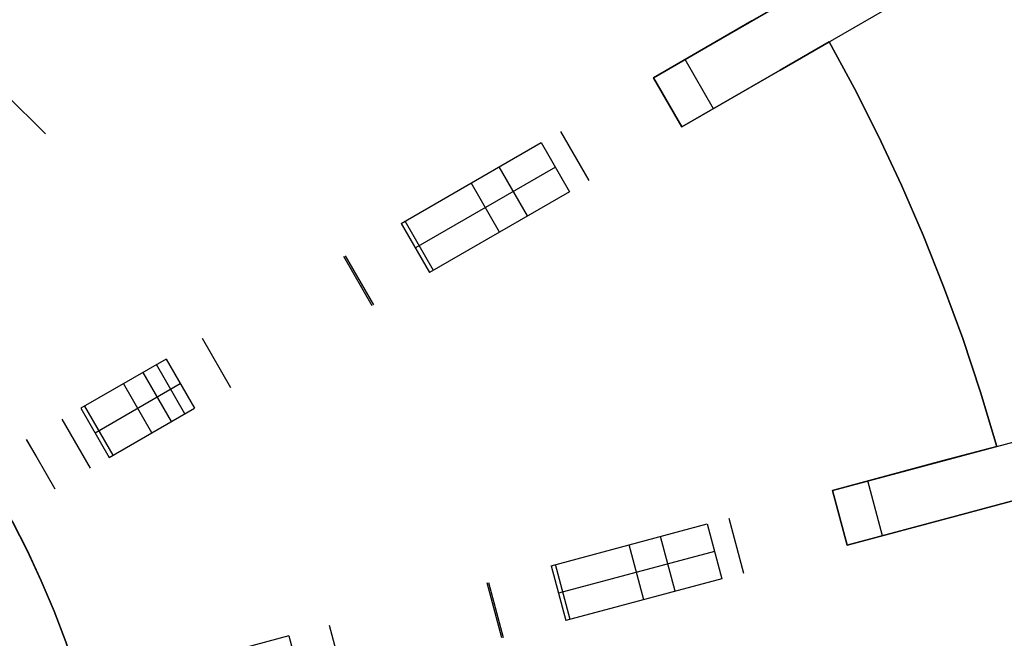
# Model space of a CAD drawing. Header units: millimetres. Extents: x 219 to 1209, y -2752 to -1762.
# Tile 23 of 27: x 892 to 1100, y -2188 to -2058. Entities that reach past the tile are written whole.
import ezdxf

# ---------------------------------------------------------------- set-up
doc = ezdxf.new("R2010")
doc.units = ezdxf.units.MM

msp = doc.modelspace()

# ---------------------------------------------------------------- linework, layer by layer
at = {"extrusion": (0.835477, -0.361444, 0.413928)}
for points in [[(-1330.73, -891.06), (-1549.76, -681.49)], [(-1554.18, -686.11), (-1335.15, -895.68)]]:
    msp.add_lwpolyline(points, dxfattribs=at)
at = {"extrusion": (-0.361444, 0.835477, 0.413928)}
msp.add_lwpolyline([(4.72, 933.32), (-214.31, 723.75)], dxfattribs=at)
at = {"extrusion": (0.866025, -0.288675, 0.408248)}
for points in [[(-1695.65, -707.14), (-1587.24, -839.92)], [(-1592.61, -844.3), (-1701.02, -711.52)]]:
    msp.add_lwpolyline(points, dxfattribs=at)
at = {"extrusion": (-0.288675, 0.866025, 0.408248)}
msp.add_lwpolyline([(-289.26, 692.25), (-180.85, 825.02)], dxfattribs=at)
at = {"extrusion": (-0.046517, 0.986662, -0.155996)}
for points in [[(-907.57, -1133.31), (-1043.18, -684.6)], [(-1045.93, -685.44), (-910.33, -1134.14)], [(-1048.69, -686.27), (-913.08, -1134.97)]]:
    msp.add_lwpolyline(points, dxfattribs=at)
at = {"extrusion": (-0.283824, 0.921418, 0.265392)}
for points in [[(-493.86, 410.83), (-264.21, 608.69)], [(-265.54, 610.25), (-495.2, 412.38)], [(-266.88, 611.8), (-496.54, 413.93)]]:
    msp.add_lwpolyline(points, dxfattribs=at)
for points in [[(1026.35, -2069.95), (1127.2, -2011.72)], [(1032.35, -2080.34), (1133.2, -2022.11)], [(1047.13, -2057.95), (1057.48, -2051.97)], [(1057.48, -2051.97), (1047.13, -2057.95)], [(1057.48, -2051.97), (1047.13, -2057.95)], [(1047.13, -2057.95), (1057.48, -2051.97)], [(1026.35, -2069.95), (1047.13, -2057.95)], [(1047.13, -2057.95), (1026.35, -2069.95)], [(1047.13, -2057.95), (1026.35, -2069.95)], [(1026.35, -2069.95), (1047.13, -2057.95)], [(1063.48, -2062.37), (1053.13, -2068.34)], [(1053.13, -2068.34), (1063.48, -2062.37)], [(1063.48, -2062.37), (1053.13, -2068.34)], [(1063.48, -2062.37), (1053.13, -2068.34)], [(1098.89, -2147.84), (1095.44, -2136.36), (1091.68, -2125.08), (1087.63, -2114.03), (1083.3, -2103.21), (1078.71, -2092.63), (1073.87, -2082.29), (1068.79, -2072.2), (1063.48, -2062.37)], [(1098.89, -2147.84), (1095.44, -2136.36), (1091.68, -2125.08), (1087.63, -2114.03), (1083.3, -2103.21), (1078.71, -2092.63), (1073.87, -2082.29), (1068.79, -2072.2), (1063.48, -2062.37)], [(1063.48, -2062.37), (1068.79, -2072.2), (1073.87, -2082.29), (1078.71, -2092.63), (1083.3, -2103.21), (1087.63, -2114.03), (1091.68, -2125.08), (1095.44, -2136.36), (1098.89, -2147.84)], [(1063.48, -2062.37), (1068.79, -2072.2), (1073.87, -2082.29), (1078.71, -2092.63), (1083.3, -2103.21), (1087.63, -2114.03), (1091.68, -2125.08), (1095.44, -2136.36), (1098.89, -2147.84)], [(1063.48, -2062.37), (1068.79, -2072.2), (1073.87, -2082.29), (1078.71, -2092.63), (1083.3, -2103.21), (1087.63, -2114.03), (1091.68, -2125.08), (1095.44, -2136.36), (1098.89, -2147.84)], [(1063.48, -2062.37), (1068.79, -2072.2), (1073.87, -2082.29), (1078.71, -2092.63), (1083.3, -2103.21), (1087.63, -2114.03), (1091.68, -2125.08), (1095.44, -2136.36), (1098.89, -2147.84)], [(1039.03, -2076.49), (1033.03, -2066.09)], [(1053.13, -2068.34), (1032.35, -2080.34)], [(1032.35, -2080.34), (1053.13, -2068.34)], [(1053.13, -2068.34), (1032.35, -2080.34)], [(1053.13, -2068.34), (1032.35, -2080.34)], [(1026.35, -2069.95), (1032.35, -2080.34)], [(1026.35, -2069.95), (1032.35, -2080.34)], [(1026.35, -2069.95), (1032.35, -2080.34)], [(1026.35, -2069.95), (1032.35, -2080.34)], [(1026.35, -2069.95), (1032.35, -2080.34)], [(1026.35, -2069.95), (1032.35, -2080.34)], [(1032.35, -2080.34), (1026.35, -2069.95)], [(1032.35, -2080.34), (1026.35, -2069.95)], [(1032.35, -2080.34), (1026.35, -2069.95)], [(889.42, -2073.35), (897.9, -2081.84)], [(1006.71, -2081.29), (1012.71, -2091.68)], [(973.04, -2100.73), (1002.61, -2083.65)], [(1002.61, -2083.65), (1008.61, -2094.05)], [(1005.61, -2088.85), (976.04, -2105.92)], [(999.76, -2099.15), (993.76, -2088.76)], [(993.83, -2102.58), (987.83, -2092.19)], [(1008.61, -2094.05), (979.04, -2111.12)], [(979.86, -2110.65), (973.86, -2100.25)], [(973.04, -2100.73), (979.04, -2111.12)], [(966.92, -2118.12), (960.92, -2107.73)], [(961.18, -2107.57), (967.18, -2117.97)], [(931.02, -2124.99), (937.02, -2135.38)], [(1064.16, -2157.14), (1176.65, -2127)], [(923.39, -2129.4), (905.38, -2139.79)], [(923.39, -2129.4), (929.39, -2139.79)], [(927.38, -2140.95), (921.38, -2130.56)], [(918.49, -2132.22), (924.49, -2142.62)], [(908.38, -2144.99), (926.39, -2134.59)], [(920.38, -2144.99), (914.38, -2134.59)], [(905.38, -2139.79), (911.38, -2150.18)], [(912.2, -2149.71), (906.2, -2139.32)], [(911.38, -2150.18), (929.39, -2139.79)], [(1067.26, -2168.73), (1179.75, -2138.59)], [(907.43, -2152.46), (901.43, -2142.07)], [(893.92, -2146.41), (899.92, -2156.8)], [(895.92, -2149.87), (893.92, -2146.41)], [(1087.34, -2150.93), (1098.89, -2147.84)], [(1098.89, -2147.84), (1087.34, -2150.93)], [(1098.89, -2147.84), (1087.34, -2150.93)], [(1087.34, -2150.93), (1098.89, -2147.84)], [(1064.16, -2157.14), (1087.34, -2150.93)], [(1087.34, -2150.93), (1064.16, -2157.14)], [(1087.34, -2150.93), (1064.16, -2157.14)], [(1064.16, -2157.14), (1087.34, -2150.93)], [(1074.71, -2166.74), (1071.61, -2155.15)], [(1064.16, -2157.14), (1067.26, -2168.73)], [(1064.16, -2157.14), (1067.26, -2168.73)], [(1064.16, -2157.14), (1067.26, -2168.73)], [(1064.16, -2157.14), (1067.26, -2168.73)], [(1064.16, -2157.14), (1067.26, -2168.73)], [(1064.16, -2157.14), (1067.26, -2168.73)], [(1067.26, -2168.73), (1064.16, -2157.14)], [(1067.26, -2168.73), (1064.16, -2157.14)], [(1067.26, -2168.73), (1064.16, -2157.14)], [(1101.99, -2159.43), (1090.44, -2162.52)], [(1090.44, -2162.52), (1101.99, -2159.43)], [(1101.99, -2159.43), (1090.44, -2162.52)], [(1101.99, -2159.43), (1090.44, -2162.52)], [(1090.44, -2162.52), (1067.26, -2168.73)], [(1067.26, -2168.73), (1090.44, -2162.52)], [(1090.44, -2162.52), (1067.26, -2168.73)], [(1090.44, -2162.52), (1067.26, -2168.73)], [(890.95, -2163.73), (894.09, -2169.92), (897.01, -2176.22), (899.71, -2182.62), (902.18, -2189.11), (904.43, -2195.67), (906.45, -2202.32), (908.24, -2209.03), (909.79, -2215.79), (911.11, -2222.61), (912.19, -2229.47), (913.03, -2236.36), (913.63, -2243.27), (913.99, -2250.21), (914.11, -2257.15), (913.99, -2264.09), (913.63, -2271.02), (913.03, -2277.94)], [(1004.7, -2173.07), (1037.69, -2164.23)], [(1037.69, -2164.23), (1040.79, -2175.83)], [(1042.25, -2163.01), (1045.36, -2174.6)], [(1030.92, -2178.47), (1027.82, -2166.88)], [(1024.3, -2180.24), (1021.19, -2168.65)], [(1039.24, -2170.03), (1006.26, -2178.87)], [(1004.7, -2173.07), (1007.81, -2184.66)], [(1008.72, -2184.42), (1005.62, -2172.83)], [(994.29, -2188.29), (991.18, -2176.7)], [(991.48, -2176.62), (994.58, -2188.21)], [(1040.79, -2175.83), (1007.81, -2184.66)], [(957.83, -2185.63), (960.94, -2197.22)], [(949.32, -2187.91), (929.24, -2193.29)], [(949.32, -2187.91), (952.42, -2199.5)]]:
    msp.add_lwpolyline(points)
at = {"extrusion": (-2.5e-05, 3.29131e-06, 1)}
msp.add_lwpolyline([(520.92, -2205.38), (522.83, -2198.71), (524.97, -2192.11), (527.34, -2185.59), (529.94, -2179.16), (532.76, -2172.81), (535.79, -2166.57), (539.04, -2160.44), (542.5, -2154.43), (546.17, -2148.54), (550.03, -2142.78), (554.1, -2137.15), (558.36, -2131.68), (562.81, -2126.35), (567.43, -2121.18), (572.24, -2116.17), (577.21, -2111.34), (582.36, -2106.67), (587.65, -2102.19), (593.11, -2097.9), (598.7, -2093.8), (604.44, -2089.9), (610.31, -2086.19), (616.3, -2082.69), (622.41, -2079.41), (628.63, -2076.33), (634.95, -2073.48), (641.37, -2070.84), (647.88, -2068.43), (654.47, -2066.25), (661.12, -2064.29), (667.85, -2062.57), (674.62, -2061.08), (681.45, -2059.83), (688.31, -2058.82), (695.21, -2058.04), (702.13, -2057.51), (709.06, -2057.21), (716, -2057.16), (722.93, -2057.34), (729.86, -2057.77), (736.77, -2058.43), (743.65, -2059.34), (750.49, -2060.48), (757.29, -2061.86), (764.04, -2063.48), (770.73, -2065.33), (777.35, -2067.41), (783.89, -2069.72), (790.35, -2072.25), (796.72, -2075.01), (802.99, -2077.98), (809.15, -2081.17), (815.2, -2084.58), (821.12, -2088.19), (826.92, -2092), (832.58, -2096.01), (838.1, -2100.22), (843.47, -2104.62), (848.68, -2109.19), (853.73, -2113.95), (858.61, -2118.88), (863.32, -2123.98), (867.85, -2129.23), (872.2, -2134.64), (876.35, -2140.2), (880.31, -2145.9), (884.07, -2151.73), (887.63, -2157.69), (890.97, -2163.77), (894.1, -2169.96), (897.02, -2176.26), (899.72, -2182.65), (902.19, -2189.14), (904.43, -2195.7), (906.45, -2202.34), (908.24, -2209.05), (909.79, -2215.81), (911.1, -2222.62), (912.18, -2229.48), (913.02, -2236.37), (913.62, -2243.28), (913.99, -2250.21), (914.11, -2257.15)], dxfattribs=at)
at = {"extrusion": (2.5e-05, -3.29131e-06, 1)}
msp.add_lwpolyline([(914.12, -2257.15), (914, -2250.21), (913.64, -2243.28), (913.04, -2236.37), (912.2, -2229.48), (911.12, -2222.63), (909.8, -2215.81), (908.25, -2209.05), (906.46, -2202.34), (904.45, -2195.71), (902.2, -2189.14), (899.73, -2182.66), (897.03, -2176.26), (894.12, -2169.97), (890.98, -2163.77), (887.64, -2157.7), (884.08, -2151.74), (880.32, -2145.9), (876.37, -2140.2), (872.21, -2134.65), (867.87, -2129.24), (863.34, -2123.98), (858.63, -2118.88), (853.74, -2113.95), (848.69, -2109.2), (843.48, -2104.62), (838.11, -2100.22), (832.59, -2096.01), (826.93, -2092), (821.13, -2088.19), (815.21, -2084.58), (809.16, -2081.17), (803, -2077.98), (796.73, -2075.01), (790.36, -2072.25), (783.9, -2069.72), (777.36, -2067.41), (770.74, -2065.33), (764.05, -2063.48), (757.3, -2061.87), (750.5, -2060.49), (743.66, -2059.34), (736.78, -2058.44), (729.87, -2057.77), (722.95, -2057.34), (716.01, -2057.16), (709.07, -2057.21), (702.14, -2057.51), (695.22, -2058.04), (688.33, -2058.82), (681.46, -2059.83), (674.64, -2061.08), (667.86, -2062.57), (661.14, -2064.29), (654.48, -2066.25), (647.89, -2068.43), (641.39, -2070.84), (634.97, -2073.48), (628.64, -2076.33), (622.42, -2079.41), (616.31, -2082.7), (610.32, -2086.19), (604.45, -2089.9), (598.72, -2093.8), (593.12, -2097.9), (587.67, -2102.2), (582.37, -2106.68), (577.23, -2111.34), (572.25, -2116.17), (567.45, -2121.18), (562.82, -2126.35), (558.37, -2131.68), (554.11, -2137.16), (550.05, -2142.78), (546.18, -2148.54), (542.51, -2154.43), (539.05, -2160.44), (535.8, -2166.58), (532.77, -2172.82), (529.95, -2179.16), (527.36, -2185.59), (524.99, -2192.11), (522.85, -2198.71), (520.93, -2205.38)], dxfattribs=at)
at = {"extrusion": (1, 0, 0)}
for points in [[(-2062.37, -255), (-2062.37, -267)], [(-2062.37, -377), (-2062.37, -389)], [(-2069.95, -227.5), (-2069.95, -255)], [(-2069.95, -267), (-2069.95, -377)], [(-2069.95, -389), (-2069.95, -444)], [(-2075.15, -255), (-2075.15, -227.5)], [(-2075.15, -377), (-2075.15, -267)], [(-2075.15, -444), (-2075.15, -389)], [(-2076.09, -82.31), (-2076.09, -215.22)], [(-2076.09, -501.79), (-2076.09, -781.35)], [(-2080.34, -255), (-2080.34, -227.5)], [(-2080.34, -377), (-2080.34, -267)], [(-2080.34, -444), (-2080.34, -389)], [(-2086.49, -82.31), (-2086.49, -215.22)], [(-2086.49, -501.79), (-2086.49, -781.35)], [(-2147.84, -255), (-2147.84, -267)], [(-2147.84, -377), (-2147.84, -389)], [(-2157.14, -227.5), (-2157.14, -255)], [(-2157.14, -267), (-2157.14, -377)], [(-2157.14, -389), (-2157.14, -444)], [(-2160.32, -82.31), (-2160.32, -215.22)], [(-2160.32, -501.79), (-2160.32, -781.35)], [(-2162.94, -255), (-2162.94, -227.5)], [(-2162.94, -377), (-2162.94, -267)], [(-2162.94, -444), (-2162.94, -389)], [(-2168.73, -255), (-2168.73, -227.5)], [(-2168.73, -377), (-2168.73, -267)], [(-2168.73, -444), (-2168.73, -389)], [(-2171.91, -82.31), (-2171.91, -215.22)], [(-2171.91, -501.79), (-2171.91, -781.35)]]:
    msp.add_lwpolyline(points, dxfattribs=at)
at = {"extrusion": (-0.231455, 0.935414, 0.267261)}
for points in [[(-382.66, 509.47), (-499.11, 383.68)], [(-500.78, 385.22), (-384.32, 511.01)], [(-502.44, 386.76), (-385.99, 512.55)]]:
    msp.add_lwpolyline(points, dxfattribs=at)
at = {"extrusion": (-0.01882, 0.994582, -0.102238)}
for points in [[(-987, -655.25), (-921.14, -1011.11)], [(-924.04, -1011.64), (-989.9, -655.79)], [(-926.94, -1012.18), (-992.8, -656.32)]]:
    msp.add_lwpolyline(points, dxfattribs=at)
at = {"extrusion": (0.707107, -0.707107, 1.00161e-13)}
msp.add_lwpolyline([(-845.98, 0), (-845.5, -0.01), (-845.03, -0.03), (-844.55, -0.07), (-844.08, -0.13), (-843.61, -0.2), (-843.14, -0.29), (-842.68, -0.4), (-842.21, -0.52), (-841.76, -0.65), (-841.31, -0.8), (-840.86, -0.97), (-840.42, -1.15), (-839.98, -1.35), (-839.56, -1.56), (-839.14, -1.79), (-838.73, -2.02), (-838.32, -2.28), (-837.93, -2.55), (-837.54, -2.83), (-837.17, -3.12)], dxfattribs=at)
at = {"extrusion": (-0.5, 0.866025, 2.42316e-13)}
msp.add_lwpolyline([(173.54, -814.9), (173.37, -814.9), (173.2, -814.89), (173.02, -814.88), (172.85, -814.86), (172.68, -814.83), (172.51, -814.8), (172.35, -814.76), (172.18, -814.72), (172.01, -814.67), (171.85, -814.61), (171.69, -814.55), (171.53, -814.48), (171.38, -814.41), (171.22, -814.33), (171.07, -814.25), (170.92, -814.16), (170.78, -814.07), (170.64, -813.97), (170.5, -813.87), (170.36, -813.77), (170.23, -813.65), (170.1, -813.54), (169.98, -813.42), (169.86, -813.29), (169.75, -813.16), (169.64, -813.03), (169.53, -812.9), (169.43, -812.76), (169.34, -812.61), (169.25, -812.47), (169.16, -812.32), (169.08, -812.17), (169, -812.01), (168.93, -811.85), (168.87, -811.69), (168.81, -811.53)], dxfattribs=at)
at = {"extrusion": (0.707107, -0.707107, 1.94553e-13)}
msp.add_lwpolyline([(-845.98, 0), (-845.5, -0.01), (-845.03, -0.03), (-844.55, -0.07), (-844.08, -0.13), (-843.61, -0.2), (-843.14, -0.29), (-842.68, -0.4), (-842.21, -0.52), (-841.76, -0.65), (-841.31, -0.8), (-840.86, -0.97), (-840.42, -1.15), (-839.98, -1.35), (-839.56, -1.56), (-839.14, -1.79), (-838.73, -2.02), (-838.32, -2.28), (-837.93, -2.55), (-837.54, -2.83), (-837.17, -3.12)], dxfattribs=at)
at = {"extrusion": (-0.5, 0.866025, 9.57696e-14)}
msp.add_lwpolyline([(168.81, -811.53), (168.87, -811.69), (168.93, -811.85), (169, -812.01), (169.08, -812.17), (169.16, -812.32), (169.25, -812.47), (169.34, -812.61), (169.43, -812.76), (169.53, -812.9), (169.64, -813.03), (169.75, -813.16), (169.86, -813.29), (169.98, -813.42), (170.1, -813.54), (170.23, -813.65), (170.36, -813.77), (170.5, -813.87), (170.64, -813.97), (170.78, -814.07), (170.92, -814.16), (171.07, -814.25), (171.22, -814.33), (171.38, -814.41), (171.53, -814.48), (171.69, -814.55), (171.85, -814.61), (172.01, -814.67), (172.18, -814.72), (172.35, -814.76), (172.51, -814.8), (172.68, -814.83), (172.85, -814.86), (173.02, -814.88), (173.2, -814.89), (173.37, -814.9), (173.54, -814.9)], dxfattribs=at)
at = {"extrusion": (-0.5, 0.866025, -5.61079e-13)}
msp.add_lwpolyline([(168.81, -811.53), (168.87, -811.69), (168.93, -811.85), (169, -812.01), (169.08, -812.17), (169.16, -812.32), (169.25, -812.47), (169.34, -812.61), (169.43, -812.76), (169.53, -812.9), (169.64, -813.03), (169.75, -813.16), (169.86, -813.29), (169.98, -813.42), (170.1, -813.54), (170.23, -813.65), (170.36, -813.77), (170.5, -813.87), (170.64, -813.97), (170.78, -814.07), (170.92, -814.16), (171.07, -814.25), (171.22, -814.33), (171.38, -814.41), (171.53, -814.48), (171.69, -814.55), (171.85, -814.61), (172.01, -814.67), (172.18, -814.72), (172.35, -814.76), (172.51, -814.8), (172.68, -814.83), (172.85, -814.86), (173.02, -814.88), (173.2, -814.89), (173.37, -814.9), (173.54, -814.9)], dxfattribs=at)
at = {"extrusion": (-0.5, 0.866025, -3.38241e-14)}
msp.add_lwpolyline([(221.38, -797.99), (221.47, -798.46), (221.55, -798.94), (221.6, -799.41), (221.65, -799.89), (221.67, -800.37), (221.68, -800.85), (221.68, -801.33), (221.66, -801.81), (221.62, -802.28), (221.56, -802.76), (221.49, -803.23), (221.4, -803.7), (221.3, -804.17), (221.18, -804.64), (221.04, -805.1), (220.89, -805.55), (220.72, -806), (220.54, -806.44), (220.34, -806.88), (220.13, -807.31), (219.91, -807.73), (219.67, -808.15), (219.41, -808.55), (219.14, -808.95), (218.86, -809.34), (218.56, -809.71), (218.26, -810.08), (217.94, -810.44), (217.6, -810.78), (217.26, -811.12), (216.9, -811.44), (216.54, -811.75), (216.16, -812.05), (215.78, -812.33), (215.38, -812.6), (214.98, -812.86), (214.56, -813.1), (214.14, -813.33), (213.71, -813.54), (213.28, -813.74), (212.83, -813.92), (212.38, -814.09), (211.93, -814.24), (211.47, -814.38), (211.01, -814.5), (210.54, -814.61), (210.07, -814.7), (209.6, -814.77), (209.12, -814.83), (208.64, -814.87), (208.16, -814.9), (207.68, -814.9)], dxfattribs=at)
at = {"extrusion": (-0.5, 0.866025, 1.65037e-14)}
msp.add_lwpolyline([(207.68, -814.9), (208.16, -814.9), (208.64, -814.87), (209.12, -814.83), (209.6, -814.77), (210.07, -814.7), (210.54, -814.61), (211.01, -814.5), (211.47, -814.38), (211.93, -814.24), (212.38, -814.09), (212.83, -813.92), (213.28, -813.74), (213.71, -813.54), (214.14, -813.33), (214.56, -813.1), (214.98, -812.86), (215.38, -812.6), (215.78, -812.33), (216.16, -812.05), (216.54, -811.75), (216.9, -811.44), (217.26, -811.12), (217.6, -810.78), (217.94, -810.44), (218.26, -810.08), (218.56, -809.71), (218.86, -809.34), (219.14, -808.95), (219.41, -808.55), (219.67, -808.15), (219.91, -807.73), (220.13, -807.31), (220.34, -806.88), (220.54, -806.44), (220.72, -806), (220.89, -805.55), (221.04, -805.1), (221.18, -804.64), (221.3, -804.17), (221.4, -803.7), (221.49, -803.23), (221.56, -802.76), (221.62, -802.28), (221.66, -801.81), (221.68, -801.33), (221.68, -800.85), (221.67, -800.37), (221.65, -799.89), (221.6, -799.41), (221.55, -798.94), (221.47, -798.46), (221.38, -797.99)], dxfattribs=at)
at = {"extrusion": (-0.5, 0.866025, -1.2205e-14)}
msp.add_lwpolyline([(207.68, -814.9), (208.16, -814.9), (208.64, -814.87), (209.12, -814.83), (209.6, -814.77), (210.07, -814.7), (210.54, -814.61), (211.01, -814.5), (211.47, -814.38), (211.93, -814.24), (212.38, -814.09), (212.83, -813.92), (213.28, -813.74), (213.71, -813.54), (214.14, -813.33), (214.56, -813.1), (214.98, -812.86), (215.38, -812.6), (215.78, -812.33), (216.16, -812.05), (216.54, -811.75), (216.9, -811.44), (217.26, -811.12), (217.6, -810.78), (217.94, -810.44), (218.26, -810.08), (218.56, -809.71), (218.86, -809.34), (219.14, -808.95), (219.41, -808.55), (219.67, -808.15), (219.91, -807.73), (220.13, -807.31), (220.34, -806.88), (220.54, -806.44), (220.72, -806), (220.89, -805.55), (221.04, -805.1), (221.18, -804.64), (221.3, -804.17), (221.4, -803.7), (221.49, -803.23), (221.56, -802.76), (221.62, -802.28), (221.66, -801.81), (221.68, -801.33), (221.68, -800.85), (221.67, -800.37), (221.65, -799.89), (221.6, -799.41), (221.55, -798.94), (221.47, -798.46), (221.38, -797.99)], dxfattribs=at)
at = {"extrusion": (-0.5, 0.866025, -2.78567e-13)}
msp.add_lwpolyline([(256.21, -3.12), (256.59, -2.83), (256.97, -2.55), (257.37, -2.28), (257.77, -2.02), (258.18, -1.79), (258.6, -1.56), (259.03, -1.35), (259.46, -1.15), (259.9, -0.97), (260.35, -0.8), (260.8, -0.65), (261.26, -0.52), (261.72, -0.4), (262.18, -0.29), (262.65, -0.2), (263.12, -0.13), (263.6, -0.07), (264.07, -0.03), (264.55, -0.01), (265.02, 0)], dxfattribs=at)
at = {"extrusion": (-0.154139, 0.979562, 0.129223)}
for points in [[(-840.71, 102.76), (-606.45, 295.15)], [(-607.08, 295.92), (-841.35, 103.53)], [(-607.71, 296.69), (-841.98, 104.3)]]:
    msp.add_lwpolyline(points, dxfattribs=at)
at = {"extrusion": (-0.026593, 0.996444, -0.079957)}
for points in [[(-984.17, -984.04), (-1132.58, -539.41)], [(-1133.98, -539.88), (-985.57, -984.51)], [(-1135.38, -540.34), (-986.97, -984.98)]]:
    msp.add_lwpolyline(points, dxfattribs=at)
at = {"extrusion": (-0.5, 0.866025, 2.66366e-13)}
msp.add_lwpolyline([(267.34, -106.29), (267.66, -105.97), (267.96, -105.63), (268.26, -105.28), (268.54, -104.93), (268.81, -104.57), (269.07, -104.19), (269.32, -103.81), (269.55, -103.42), (269.77, -103.03), (269.98, -102.62), (270.17, -102.21), (270.36, -101.8), (270.53, -101.38), (270.68, -100.95)], dxfattribs=at)
at = {"extrusion": (-0.5, 0.866025, 2.64482e-13)}
msp.add_lwpolyline([(265.02, 0), (264.55, -0.01), (264.07, -0.03), (263.6, -0.07), (263.12, -0.13), (262.65, -0.2), (262.18, -0.29), (261.72, -0.4), (261.26, -0.52), (260.8, -0.65), (260.35, -0.8), (259.9, -0.97), (259.46, -1.15), (259.03, -1.35), (258.6, -1.56), (258.18, -1.79), (257.77, -2.02), (257.37, -2.28), (256.97, -2.55), (256.59, -2.83), (256.21, -3.12)], dxfattribs=at)
at = {"extrusion": (-0.046517, 0.986662, 0.155996)}
for points in [[(-791.84, 322.7), (-817.05, 239.28)], [(-819.8, 240.11), (-794.59, 323.53)], [(-822.56, 240.95), (-797.35, 324.36)]]:
    msp.add_lwpolyline(points, dxfattribs=at)
at = {"extrusion": (-0.5, 0.866025, 4.47763e-13)}
msp.add_lwpolyline([(267.34, -106.29), (267.66, -105.97), (267.96, -105.63), (268.26, -105.28), (268.54, -104.93), (268.81, -104.57), (269.07, -104.19), (269.32, -103.81), (269.55, -103.42), (269.77, -103.03), (269.98, -102.62), (270.17, -102.21), (270.36, -101.8), (270.53, -101.38), (270.68, -100.95)], dxfattribs=at)
at = {"extrusion": (-0.5, 0.866025, 1.03298e-14)}
msp.add_lwpolyline([(265.02, 0), (264.55, -0.01), (264.07, -0.03), (263.6, -0.07), (263.12, -0.13), (262.65, -0.2), (262.18, -0.29), (261.72, -0.4), (261.26, -0.52), (260.8, -0.65), (260.35, -0.8), (259.9, -0.97), (259.46, -1.15), (259.03, -1.35), (258.6, -1.56), (258.18, -1.79), (257.77, -2.02), (257.37, -2.28), (256.97, -2.55), (256.59, -2.83), (256.21, -3.12)], dxfattribs=at)
at = {"extrusion": (-0.5, 0.866025, -8.55072e-15)}
msp.add_lwpolyline([(285.81, 0), (286.3, -0.01), (286.78, -0.03), (287.26, -0.08), (287.74, -0.13), (288.22, -0.21), (288.7, -0.3), (289.17, -0.41), (289.64, -0.53), (290.1, -0.67), (290.56, -0.83), (291.01, -1), (291.46, -1.19), (291.9, -1.39), (292.33, -1.61), (292.76, -1.84), (293.17, -2.09), (293.58, -2.35), (293.98, -2.63), (294.37, -2.92), (294.74, -3.22), (295.11, -3.53), (295.47, -3.86), (295.81, -4.2), (296.15, -4.55), (296.47, -4.92), (296.77, -5.29), (297.07, -5.67), (297.35, -6.07), (297.62, -6.47), (297.87, -6.88), (298.11, -7.31), (298.33, -7.74), (298.54, -8.17), (298.74, -8.62), (298.91, -9.07), (299.08, -9.52), (299.22, -9.98), (299.36, -10.45), (299.47, -10.92), (299.57, -11.39), (299.65, -11.87), (299.72, -12.35), (299.76, -12.83), (299.8, -13.32), (299.81, -13.8), (299.81, -14.28), (299.79, -14.77), (299.76, -15.25), (299.71, -15.73), (299.64, -16.21), (299.55, -16.69), (299.45, -17.16), (299.33, -17.63), (299.2, -18.1), (299.05, -18.56)], dxfattribs=at)
at = {"extrusion": (-0.5, 0.866025, -6.21713e-14)}
msp.add_lwpolyline([(267.34, -106.29), (267.66, -105.97), (267.96, -105.63), (268.26, -105.28), (268.54, -104.93), (268.81, -104.57), (269.07, -104.19), (269.32, -103.81), (269.55, -103.42), (269.77, -103.03), (269.98, -102.62), (270.17, -102.21), (270.36, -101.8), (270.53, -101.38), (270.68, -100.95)], dxfattribs=at)
at = {"extrusion": (-0.5, 0.866025, -1.72578e-14)}
msp.add_lwpolyline([(299.05, -18.56), (299.2, -18.1), (299.33, -17.63), (299.45, -17.16), (299.55, -16.69), (299.64, -16.21), (299.71, -15.73), (299.76, -15.25), (299.79, -14.77), (299.81, -14.28), (299.81, -13.8), (299.8, -13.32), (299.76, -12.83), (299.72, -12.35), (299.65, -11.87), (299.57, -11.39), (299.47, -10.92), (299.36, -10.45), (299.22, -9.98), (299.08, -9.52), (298.91, -9.07), (298.74, -8.62), (298.54, -8.17), (298.33, -7.74), (298.11, -7.31), (297.87, -6.88), (297.62, -6.47), (297.35, -6.07), (297.07, -5.67), (296.77, -5.29), (296.47, -4.92), (296.15, -4.55), (295.81, -4.2), (295.47, -3.86), (295.11, -3.53), (294.74, -3.22), (294.37, -2.92), (293.98, -2.63), (293.58, -2.35), (293.17, -2.09), (292.76, -1.84), (292.33, -1.61), (291.9, -1.39), (291.46, -1.19), (291.01, -1), (290.56, -0.83), (290.1, -0.67), (289.64, -0.53), (289.17, -0.41), (288.7, -0.3), (288.22, -0.21), (287.74, -0.13), (287.26, -0.08), (286.78, -0.03), (286.3, -0.01), (285.81, 0)], dxfattribs=at)
at = {"extrusion": (-0.5, 0.866025, 3.6564e-15)}
msp.add_lwpolyline([(299.05, -18.56), (299.2, -18.1), (299.33, -17.63), (299.45, -17.16), (299.55, -16.69), (299.64, -16.21), (299.71, -15.73), (299.76, -15.25), (299.79, -14.77), (299.81, -14.28), (299.81, -13.8), (299.8, -13.32), (299.76, -12.83), (299.72, -12.35), (299.65, -11.87), (299.57, -11.39), (299.47, -10.92), (299.36, -10.45), (299.22, -9.98), (299.08, -9.52), (298.91, -9.07), (298.74, -8.62), (298.54, -8.17), (298.33, -7.74), (298.11, -7.31), (297.87, -6.88), (297.62, -6.47), (297.35, -6.07), (297.07, -5.67), (296.77, -5.29), (296.47, -4.92), (296.15, -4.55), (295.81, -4.2), (295.47, -3.86), (295.11, -3.53), (294.74, -3.22), (294.37, -2.92), (293.98, -2.63), (293.58, -2.35), (293.17, -2.09), (292.76, -1.84), (292.33, -1.61), (291.9, -1.39), (291.46, -1.19), (291.01, -1), (290.56, -0.83), (290.1, -0.67), (289.64, -0.53), (289.17, -0.41), (288.7, -0.3), (288.22, -0.21), (287.74, -0.13), (287.26, -0.08), (286.78, -0.03), (286.3, -0.01), (285.81, 0)], dxfattribs=at)
at = {"extrusion": (-0.127147, 0.983111, 0.131633)}
for points in [[(-658.55, 196.32), (-778.68, 74.05)], [(-779.48, 74.83), (-659.35, 197.11)], [(-780.28, 75.62), (-660.14, 197.89)]]:
    msp.add_lwpolyline(points, dxfattribs=at)
at = {"extrusion": (-0.010822, 0.998551, -0.052712)}
for points in [[(-1040.72, -557.69), (-967.83, -912.18)], [(-969.32, -912.48), (-1042.21, -558)], [(-970.81, -912.79), (-1043.7, -558.3)]]:
    msp.add_lwpolyline(points, dxfattribs=at)
at = {"extrusion": (-0.258819, 0.965926, -1.45829e-13)}
msp.add_lwpolyline([(-442.18, -814.9), (-442.35, -814.9), (-442.53, -814.89), (-442.7, -814.88), (-442.87, -814.86), (-443.04, -814.83), (-443.21, -814.8), (-443.37, -814.76), (-443.54, -814.72), (-443.71, -814.67), (-443.87, -814.61), (-444.03, -814.55), (-444.19, -814.48), (-444.35, -814.41), (-444.5, -814.33), (-444.65, -814.25), (-444.8, -814.16), (-444.94, -814.07), (-445.09, -813.97), (-445.22, -813.87), (-445.36, -813.77), (-445.49, -813.65), (-445.62, -813.54), (-445.74, -813.42), (-445.86, -813.29), (-445.97, -813.16), (-446.08, -813.03), (-446.19, -812.9), (-446.29, -812.76), (-446.38, -812.61), (-446.48, -812.47), (-446.56, -812.32), (-446.64, -812.17), (-446.72, -812.01), (-446.79, -811.85), (-446.85, -811.69), (-446.91, -811.53)], dxfattribs=at)
at = {"extrusion": (-0.258819, 0.965926, -1.04211e-13)}
msp.add_lwpolyline([(-446.91, -811.53), (-446.85, -811.69), (-446.79, -811.85), (-446.72, -812.01), (-446.64, -812.17), (-446.56, -812.32), (-446.48, -812.47), (-446.38, -812.61), (-446.29, -812.76), (-446.19, -812.9), (-446.08, -813.03), (-445.97, -813.16), (-445.86, -813.29), (-445.74, -813.42), (-445.62, -813.54), (-445.49, -813.65), (-445.36, -813.77), (-445.22, -813.87), (-445.09, -813.97), (-444.94, -814.07), (-444.8, -814.16), (-444.65, -814.25), (-444.5, -814.33), (-444.35, -814.41), (-444.19, -814.48), (-444.03, -814.55), (-443.87, -814.61), (-443.71, -814.67), (-443.54, -814.72), (-443.37, -814.76), (-443.21, -814.8), (-443.04, -814.83), (-442.87, -814.86), (-442.7, -814.88), (-442.53, -814.89), (-442.35, -814.9), (-442.18, -814.9)], dxfattribs=at)
at = {"extrusion": (-0.258819, 0.965926, -1.17692e-14)}
msp.add_lwpolyline([(-394.34, -797.99), (-394.25, -798.46), (-394.18, -798.94), (-394.12, -799.41), (-394.07, -799.89), (-394.05, -800.37), (-394.04, -800.85), (-394.04, -801.33), (-394.07, -801.81), (-394.1, -802.28), (-394.16, -802.76), (-394.23, -803.23), (-394.32, -803.7), (-394.42, -804.17), (-394.54, -804.64), (-394.68, -805.1), (-394.83, -805.55), (-395, -806), (-395.18, -806.44), (-395.38, -806.88), (-395.59, -807.31), (-395.82, -807.73), (-396.06, -808.15), (-396.31, -808.55), (-396.58, -808.95), (-396.86, -809.34), (-397.16, -809.71), (-397.46, -810.08), (-397.79, -810.44), (-398.12, -810.78), (-398.46, -811.12), (-398.82, -811.44), (-399.18, -811.75), (-399.56, -812.05), (-399.95, -812.33), (-400.34, -812.6), (-400.75, -812.86), (-401.16, -813.1), (-401.58, -813.33), (-402.01, -813.54), (-402.45, -813.74), (-402.89, -813.92), (-403.34, -814.09), (-403.79, -814.24), (-404.25, -814.38), (-404.71, -814.5), (-405.18, -814.61), (-405.65, -814.7), (-406.13, -814.77), (-406.6, -814.83), (-407.08, -814.87), (-407.56, -814.9), (-408.04, -814.9)], dxfattribs=at)
at = {"extrusion": (-0.258819, 0.965926, -1.47658e-13)}
msp.add_lwpolyline([(-446.91, -811.53), (-446.85, -811.69), (-446.79, -811.85), (-446.72, -812.01), (-446.64, -812.17), (-446.56, -812.32), (-446.48, -812.47), (-446.38, -812.61), (-446.29, -812.76), (-446.19, -812.9), (-446.08, -813.03), (-445.97, -813.16), (-445.86, -813.29), (-445.74, -813.42), (-445.62, -813.54), (-445.49, -813.65), (-445.36, -813.77), (-445.22, -813.87), (-445.09, -813.97), (-444.94, -814.07), (-444.8, -814.16), (-444.65, -814.25), (-444.5, -814.33), (-444.35, -814.41), (-444.19, -814.48), (-444.03, -814.55), (-443.87, -814.61), (-443.71, -814.67), (-443.54, -814.72), (-443.37, -814.76), (-443.21, -814.8), (-443.04, -814.83), (-442.87, -814.86), (-442.7, -814.88), (-442.53, -814.89), (-442.35, -814.9), (-442.18, -814.9)], dxfattribs=at)
at = {"extrusion": (-0.258819, 0.965926, -4.77139e-14)}
msp.add_lwpolyline([(-408.04, -814.9), (-407.56, -814.9), (-407.08, -814.87), (-406.6, -814.83), (-406.13, -814.77), (-405.65, -814.7), (-405.18, -814.61), (-404.71, -814.5), (-404.25, -814.38), (-403.79, -814.24), (-403.34, -814.09), (-402.89, -813.92), (-402.45, -813.74), (-402.01, -813.54), (-401.58, -813.33), (-401.16, -813.1), (-400.75, -812.86), (-400.34, -812.6), (-399.95, -812.33), (-399.56, -812.05), (-399.18, -811.75), (-398.82, -811.44), (-398.46, -811.12), (-398.12, -810.78), (-397.79, -810.44), (-397.46, -810.08), (-397.16, -809.71), (-396.86, -809.34), (-396.58, -808.95), (-396.31, -808.55), (-396.06, -808.15), (-395.82, -807.73), (-395.59, -807.31), (-395.38, -806.88), (-395.18, -806.44), (-395, -806), (-394.83, -805.55), (-394.68, -805.1), (-394.54, -804.64), (-394.42, -804.17), (-394.32, -803.7), (-394.23, -803.23), (-394.16, -802.76), (-394.1, -802.28), (-394.07, -801.81), (-394.04, -801.33), (-394.04, -800.85), (-394.05, -800.37), (-394.07, -799.89), (-394.12, -799.41), (-394.18, -798.94), (-394.25, -798.46), (-394.34, -797.99)], dxfattribs=at)
at = {"extrusion": (-0.258819, 0.965926, 1.97205e-13)}
msp.add_lwpolyline([(-359.51, -3.12), (-359.13, -2.83), (-358.75, -2.55), (-358.35, -2.28), (-357.95, -2.02), (-357.54, -1.79), (-357.12, -1.56), (-356.69, -1.35), (-356.26, -1.15), (-355.82, -0.97), (-355.37, -0.8), (-354.92, -0.65), (-354.46, -0.52), (-354, -0.4), (-353.54, -0.29), (-353.07, -0.2), (-352.6, -0.13), (-352.13, -0.07), (-351.65, -0.03), (-351.17, -0.01), (-350.7, 0)], dxfattribs=at)
at = {"extrusion": (-0.258819, 0.965926, -4.24723e-15)}
msp.add_lwpolyline([(-408.04, -814.9), (-407.56, -814.9), (-407.08, -814.87), (-406.6, -814.83), (-406.13, -814.77), (-405.65, -814.7), (-405.18, -814.61), (-404.71, -814.5), (-404.25, -814.38), (-403.79, -814.24), (-403.34, -814.09), (-402.89, -813.92), (-402.45, -813.74), (-402.01, -813.54), (-401.58, -813.33), (-401.16, -813.1), (-400.75, -812.86), (-400.34, -812.6), (-399.95, -812.33), (-399.56, -812.05), (-399.18, -811.75), (-398.82, -811.44), (-398.46, -811.12), (-398.12, -810.78), (-397.79, -810.44), (-397.46, -810.08), (-397.16, -809.71), (-396.86, -809.34), (-396.58, -808.95), (-396.31, -808.55), (-396.06, -808.15), (-395.82, -807.73), (-395.59, -807.31), (-395.38, -806.88), (-395.18, -806.44), (-395, -806), (-394.83, -805.55), (-394.68, -805.1), (-394.54, -804.64), (-394.42, -804.17), (-394.32, -803.7), (-394.23, -803.23), (-394.16, -802.76), (-394.1, -802.28), (-394.07, -801.81), (-394.04, -801.33), (-394.04, -800.85), (-394.05, -800.37), (-394.07, -799.89), (-394.12, -799.41), (-394.18, -798.94), (-394.25, -798.46), (-394.34, -797.99)], dxfattribs=at)

doc.saveas('drawing.dxf')
